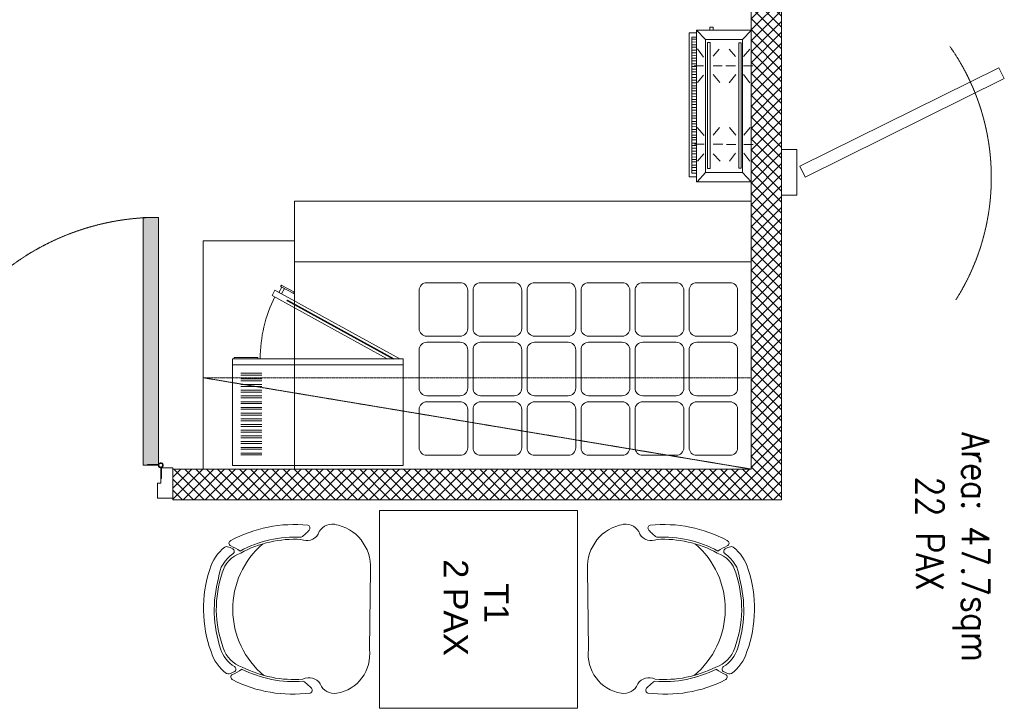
# Model space of a CAD drawing. Header units: millimetres. Extents: x 325 to 308333, y 120 to 24406.
# Tile 17 of 21: x 295666 to 298901, y 19109 to 21370. Entities that reach past the tile are written whole.
import ezdxf

# ---------------------------------------------------------------- set-up
doc = ezdxf.new("R2010")
doc.units = ezdxf.units.MM
doc.header["$LTSCALE"] = 2.5
for name, pattern in [('DASHDOT2', [0.5, 0.25, -0.125, 0, -0.125]), ('HIDDEN2', [4.7625, 3.175, -1.5875]), ('HIDDEN2 IDS', [1.666875, 1.11125, -0.555625]), ('HIDDENX2', [19.05, 12.7, -6.35])]:
    doc.linetypes.add(name, pattern=pattern)
for name, color, linetype, lineweight in [('ELEVATION 1', 143, 'Continuous', 18), ('FURNITURES', 30, 'Continuous', 15), ('HATCH LIGHT', 250, 'Continuous', 0), ('HATCH MEDIUM', 251, 'Continuous', 5), ('K Equipment', 30, 'Continuous', 9), ('ROOM TEXT', 7, 'Continuous', 5), ('TEXT', 40, 'Continuous', 0)]:
    doc.layers.add(name, color=color, linetype=linetype, lineweight=lineweight)
doc.styles.add('MTEXT', font='romans.shx', dxfattribs={"width": 0.85})
doc.styles.add('RG_3F_TITLE BLOCK_A1$0$A1 TBLOCK LBV$0$Style-arial', font='arial.ttf')

# ---------------------------------------------------------------- blocks, each defined once
blk = doc.blocks.new('04P-CH~1')
at = {"layer": 'FURNITURES'}
blk.add_line((-0.6031, 0.6002), (-0.3259, 0.597), dxfattribs=at)
for centre, radius, start, end in [((-0.6123, 0.4516), 0.1489, 86.4583, 170.8444), ((-0.3081, 0.4618), 0.1363, 9.1324, 97.5079), ((-0.2234, 0.474), 0.0508, 290.5941, 10.752), ((-0.7092, 0.4672), 0.0508, 170.8444, 251.0023), ((-0.7491, 0.3792), 0.0464, 334.7034, 59.6721), ((-0.181, 0.3871), 0.0464, 121.9243, 206.893), ((-0.3026, 0.3344), 0.456, 173.9296, 208.6243), ((-0.7462, 0.3807), 0.01, 46.5664, 168.9611), ((-0.9103, 0.2073), 0.2488, 38.0132, 46.5664), ((-0.6261, 0.3299), 0.456, 332.972, 7.6668), ((-0.0151, 0.2198), 0.2488, 135.03, 143.5831), ((-0.184, 0.3885), 0.01, 12.6352, 135.03), ((-0.3125, 0.3391), 0.4025, 176.9457, 208.3688), ((-0.3123, 0.339), 0.3954, 177.0537, 208.5232), ((-0.6165, 0.3348), 0.3954, 333.0732, 4.5427), ((-0.6164, 0.3348), 0.4025, 333.2275, 4.6507), ((-0.465, 0.421), 0.2985, 220.6848, 320.3883), ((-0.5509, 0.0634), 0.1433, 143.887, 158.5326), ((-0.5651, 0.1825), 0.1, 198.8658, 254.7715), ((-0.3595, 0.1854), 0.1, 286.8249, 342.7306), ((-0.3704, 0.0659), 0.1433, 23.0638, 37.7094), ((-0.6935, 0.1195), 0.01, 200.826, 338.5326), ((-0.6722, 0.1012), 0.01, 162.6985, 217.1873), ((-0.5509, 0.0634), 0.1371, 154.5721, 162.6985), ((-0.6657, 0.118), 0.01, 32.6756, 154.5721), ((-0.5651, 0.1825), 0.1095, 212.6756, 265.1902), ((-0.3595, 0.1854), 0.1095, 286.8249, 328.9208), ((-0.2571, 0.1237), 0.01, 27.0243, 148.9208), ((-0.3704, 0.0659), 0.1371, 18.8979, 27.0243), ((-0.2501, 0.1071), 0.01, 324.409, 18.8979), ((-0.2294, 0.126), 0.01, 203.0638, 340.7704), ((-0.5651, 0.1825), 0.1445, 217.1873, 254.7715), ((-0.4661, 0.4573), 0.3918, 251.3562, 290.2402), ((-0.5751, 0.0635), 0.01, 75.1708, 85.1902), ((-0.4624, 0.4792), 0.4208, 254.8305, 288.6631), ((-0.3595, 0.1854), 0.1445, 286.8249, 324.409), ((-0.4661, 0.456), 0.435, 251.649, 289.9474)]:
    blk.add_arc(centre, radius, start, end, dxfattribs=at)
blk = doc.blocks.new('*U74')
h = blk.add_hatch(color=252)
h.paths.add_polyline_path([(-0.0025, 0.0153, 0.724863), (-0.0025, 0), (-0.0025, -0.036), (-0.0005, -0.036), (-0.0005, -0.0004, 1.209796)])
h.paths.add_polyline_path([(-0.006, 0.0076, -1), (0.006, 0.0076, -1)], flags=16)
blk.add_hatch(color=252).paths.add_polyline_path([(0.0076, 0.0101, -0.06361), (0.008, 0.0081), (0.0436, 0.0081), (0.0436, 0.0101)])
blk.add_lwpolyline([(-0.0025, 0.0153, 0.723917), (-0.0025, 0), (-0.0025, -0.036), (-0.0005, -0.036), (-0.0005, -0.0004, 1.209796), (-0.0025, 0.0153)], format="xyb")
blk.add_lwpolyline([(0.008, 0.0081), (0.0436, 0.0081), (0.0436, 0.0101), (0.0076, 0.0101)])
blk.add_circle((0, 0.0076), 0.00604)
blk = doc.blocks.new('*U102')
h = blk.add_hatch(color=7)
h.dxf.hatch_style = 1
h.paths.add_polyline_path([(47.5, -8.5), (47.5, -822), (97.5, -822), (97.5, -8.5)])
for points in [[(50, 51), (50, 100), (0, 100), (0, 0), (39, 0), (39, 51), (50, 51)], [(850, 51), (850, 100), (900, 100), (900, 0), (861, 0), (861, 51), (850, 51)]]:
    blk.add_lwpolyline(points)
blk.add_lwpolyline([(47.5, -8.5), (47.5, -822), (97.5, -822), (97.5, -8.5)], close=True)
at = {"color": 8, "linetype": 'HIDDEN2 IDS', "ltscale": 0.5}
blk.add_arc((47.5, -8.5), 813.5, 270.0015, 0.5307, dxfattribs=at)
at = {"xscale": -1000, "yscale": 1000, "zscale": 1000, "rotation": 180}
blk.add_blockref('*U74', (39.5, -0.4), dxfattribs=at)
blk = doc.blocks.new('kjdfhjakld')
for points in [[(212.7, 83.3), (212.7, 106.6), (-261.8, 106.6), (-261.8, 83.3)], [(-261.8, 83.3), (-261.8, 106.6), (212.7, 106.6), (212.7, 83.3)], [(-241.7, 83.2), (-241.6, 97.6), (-241.6, 97.6)], [(-231.3, 85.5), (-231.2, 97.5), (-231.2, 97.5)], [(-223.3, 85.4), (-223.2, 97.5), (-223.2, 97.5)], [(-212.8, 85.3), (-212.7, 97.4), (-212.7, 97.4)], [(-140.6, 84.7), (-140.5, 99.2), (-140.5, 99.2)], [(-132.6, 84.7), (-132.4, 99.1), (-132.4, 99.1)], [(-124.5, 84.6), (-124.4, 99), (-124.4, 99)], [(-114.1, 84.5), (-114, 98.9), (-114, 98.9)], [(-106.1, 84.4), (-106, 98.9), (-106, 98.9)], [(-95.7, 84.3), (-95.5, 98.8), (-95.5, 98.8)], [(-87.6, 84.3), (-87.5, 98.7), (-87.5, 98.7)], [(-79.6, 84.2), (-79.5, 98.7), (-79.5, 98.7)], [(-69.2, 84.1), (-69, 98.6), (-69, 98.6)], [(-61.1, 84), (-61, 98.5), (-61, 98.5)], [(-50.7, 84), (-52.2, 98.4), (-52.2, 98.4)], [(-42.7, 83.9), (-42.6, 98.3), (-42.6, 98.3)], [(-33.9, 83.8), (-33.7, 98.3), (-33.7, 98.3)], [(-23.4, 83.7), (-23.3, 98.2), (-23.3, 98.2)], [(-15.4, 83.7), (-15.3, 98.1), (-15.3, 98.1)], [(-7.4, 83.6), (-7.3, 98), (-7.3, 98)], [(3.1, 83.5), (3.2, 98), (3.2, 98)], [(11.1, 83.4), (11.2, 97.9), (11.2, 97.9)], [(21.5, 83.3), (21.6, 97.8), (21.6, 97.8)], [(29.5, 83.3), (29.7, 97.7), (29.7, 97.7)], [(37.6, 83.2), (37.7, 97.7), (37.7, 97.7)], [(48, 83.1), (48.1, 97.6), (48.1, 97.6)], [(56, 83.1), (56.1, 97.5), (56.1, 97.5)], [(64.9, 83), (65, 97.4), (65, 97.4)], [(165.2, 83.7), (165.3, 98.2), (165.3, 98.2)], [(173.2, 83.7), (173.3, 98.1), (173.3, 98.1)], [(182, 83.6), (182.2, 98), (182.2, 98)], [(191.7, 83.5), (191.8, 98), (191.8, 98)], [(-247.4, 52.9), (-278.2, 80.9), (-278.2, 80.9)], [(-186, 58.2), (-210, 79.1), (-210, 79.1)], [(-204.8, 85.3), (-204.7, 97.3), (-204.7, 97.3)], [(-196.8, 85.2), (-196.7, 97.2), (-196.7, 97.2)], [(-186.3, 85.1), (-186.2, 97.1), (-186.2, 97.1)], [(-177.5, 85), (-177.4, 97.1), (-177.4, 97.1)], [(-167.9, 85), (-167.8, 97), (-167.8, 97)], [(-159.1, 84.9), (-159, 96.9), (-159, 96.9)], [(-154.7, 58.1), (-154.6, 89.4), (-154.6, 89.4)], [(-151, 84.8), (-150.9, 96.8), (-150.9, 96.8)], [(-125.8, 58), (-99.3, 80.4), (-99.3, 80.4)], [(73.2, 59.7), (48.4, 79.9), (48.4, 79.9)], [(74.5, 84.5), (74.6, 97.3), (74.6, 97.3)], [(83.3, 84.4), (83.4, 97.3), (83.4, 97.3)], [(93, 84.4), (93.1, 97.2), (93.1, 97.2)], [(101.8, 84.3), (101.9, 97.1), (101.9, 97.1)], [(103.7, 59.6), (103.8, 90.1), (103.8, 90.1)], [(109.8, 84.2), (109.9, 97), (109.9, 97)], [(120.2, 84.1), (120.4, 97), (120.4, 97)], [(128.3, 84.1), (128.4, 96.9), (128.4, 96.9)], [(132.6, 59.5), (159.2, 79.5), (159.2, 79.5)], [(138.7, 84), (136.4, 96.8), (136.4, 96.8)], [(146.7, 83.9), (146.8, 96.7), (146.8, 96.7)], [(154.8, 83.8), (154.9, 96.7), (154.9, 96.7)], [(190.4, 52.9), (221, 83.3), (221, 83.3)], [(220.8, 28), (231.2, 27.9), (231.3, 38.4), (220.8, 38.4)], [(-186.1, 27.7), (-210.3, 5.3), (-210.3, 5.3)], [(-154.8, 27.6), (-154.9, -3.7), (-154.9, -3.7)], [(-124.3, 27.5), (-99.5, 6.5), (-99.5, 6.5)], [(75.5, 28.4), (48.2, 6), (48.2, 6)], [(103.6, 28.3), (103.5, -2.2), (103.5, -2.2)], [(134.9, 28.2), (158.9, 8.1), (158.9, 8.1)], [(-183.9, -46.2), (-210.4, -26), (-210.4, -26)], [(-155.1, -46.3), (-155, -15.8), (-155, -15.8)], [(-124.6, -46.4), (-99.6, -26.4), (-99.6, -26.4)], [(75.3, -47), (48.1, -24.5), (48.1, -24.5)], [(103.4, -45.5), (103.5, -14.2), (103.5, -14.2)], [(134.7, -45.6), (158.8, -24.8), (158.8, -24.8)], [(-247.4, -69.3), (-278.8, -97.2), (-278.8, -97.2)], [(-184, -73.5), (-210.6, -93.4), (-210.6, -93.4)], [(-155.1, -73.6), (-155.2, -104.1), (-155.2, -104.1)], [(-124.6, -73.7), (-99.8, -93.8), (-99.8, -93.8)], [(75.2, -71.9), (47.9, -92.7), (47.9, -92.7)], [(103.3, -72), (103.2, -103.3), (103.2, -103.3)], [(134.6, -72.1), (158.6, -93), (158.6, -93)], [(190.4, -69.3), (220.4, -97.2), (220.4, -97.2)]]:
    blk.add_lwpolyline(points)
for points in [[(198.2, 97.9), (-249.8, 97.9), (-249.8, 83.3), (198.2, 83.2)], [(221, 83.3), (-278.8, 83.3), (-278.8, -97.2), (221, -97.2)], [(190.4, 52.9), (190.4, -69.3), (-247.4, -69.3), (-247.4, 52.9)], [(-247.4, -69.3), (190.4, -69.3), (190.4, 52.9), (-247.4, 52.9)], [(179.9, 46.6), (-235, 46.6), (-235, 38.3), (179.9, 38.3)], [(-235, 38.3), (179.9, 38.3), (179.9, 46.6), (-235, 46.6)], [(179.6, -56.2), (-233, -56.2), (-233, -64.5), (179.6, -64.5)], [(-233, -64.5), (179.6, -64.5), (179.6, -56.2), (-233, -56.2)]]:
    blk.add_lwpolyline(points, close=True)
blk = doc.blocks.new('existingdisplay01')
for points in [[(-1500, 680), (0, 680), (0, 880), (-1500, 880)], [(-1500, 680), (-1500, 0), (0, 0), (0, 680)]]:
    blk.add_lwpolyline(points, close=True)
for points in [[(-1065.5, 436.5, -0.414214), (-1090.5, 461.5), (-1090.5, 587.1, -0.414214), (-1065.5, 612.1), (-955.8, 612.1, -0.414214), (-930.8, 587.1), (-930.8, 461.5, -0.414214), (-955.8, 436.5), (-1065.5, 436.5)], [(-1065.5, 240.9, -0.414214), (-1090.5, 265.9), (-1090.5, 391.5, -0.414214), (-1065.5, 416.5), (-955.8, 416.5, -0.414214), (-930.8, 391.5), (-930.8, 265.9, -0.414214), (-955.8, 240.9), (-1065.5, 240.9)], [(-1065.5, 45.3, -0.414214), (-1090.5, 70.3), (-1090.5, 195.9, -0.414214), (-1065.5, 220.9), (-955.8, 220.9, -0.414214), (-930.8, 195.9), (-930.8, 70.3, -0.414214), (-955.8, 45.3), (-1065.5, 45.3)]]:
    blk.add_lwpolyline(points, format="xyb")
for points in [[(-913.6, 461.5), (-913.6, 587.1, -0.414214), (-888.6, 612.1), (-778.3, 612.1, -0.414214), (-753.3, 587.1), (-753.3, 461.5, -0.414214), (-778.3, 436.5), (-888.6, 436.5, -0.414214)], [(-736.1, 461.5), (-736.1, 587.1, -0.414214), (-711.1, 612.1), (-600.8, 612.1, -0.414214), (-575.8, 587.1), (-575.8, 461.5, -0.414214), (-600.8, 436.5), (-711.1, 436.5, -0.414214)], [(-398.3, 461.5), (-398.3, 587.1, 0.414214), (-423.3, 612.1), (-533.6, 612.1, 0.414214), (-558.6, 587.1), (-558.6, 461.5, 0.414214), (-533.6, 436.5), (-423.3, 436.5, 0.414214)], [(-220.8, 461.5), (-220.8, 587.1, 0.414214), (-245.8, 612.1), (-356.1, 612.1, 0.414214), (-381.1, 587.1), (-381.1, 461.5, 0.414214), (-356.1, 436.5), (-245.8, 436.5, 0.414214)], [(-44, 461.5), (-44, 587.1, 0.414214), (-69, 612.1), (-178.6, 612.1, 0.414214), (-203.6, 587.1), (-203.6, 461.5, 0.414214), (-178.6, 436.5), (-69, 436.5, 0.414214)], [(-913.6, 265.9), (-913.6, 391.5, -0.414214), (-888.6, 416.5), (-778.3, 416.5, -0.414214), (-753.3, 391.5), (-753.3, 265.9, -0.414214), (-778.3, 240.9), (-888.6, 240.9, -0.414214)], [(-736.1, 265.9), (-736.1, 391.5, -0.414214), (-711.1, 416.5), (-600.8, 416.5, -0.414214), (-575.8, 391.5), (-575.8, 265.9, -0.414214), (-600.8, 240.9), (-711.1, 240.9, -0.414214)], [(-398.3, 265.9), (-398.3, 391.5, 0.414214), (-423.3, 416.5), (-533.6, 416.5, 0.414214), (-558.6, 391.5), (-558.6, 265.9, 0.414214), (-533.6, 240.9), (-423.3, 240.9, 0.414214)], [(-220.8, 265.9), (-220.8, 391.5, 0.414214), (-245.8, 416.5), (-356.1, 416.5, 0.414214), (-381.1, 391.5), (-381.1, 265.9, 0.414214), (-356.1, 240.9), (-245.8, 240.9, 0.414214)], [(-44, 265.9), (-44, 391.5, 0.414214), (-69, 416.5), (-178.6, 416.5, 0.414214), (-203.6, 391.5), (-203.6, 265.9, 0.414214), (-178.6, 240.9), (-69, 240.9, 0.414214)], [(-913.6, 70.3), (-913.6, 195.9, -0.414214), (-888.6, 220.9), (-778.3, 220.9, -0.414214), (-753.3, 195.9), (-753.3, 70.3, -0.414214), (-778.3, 45.3), (-888.6, 45.3, -0.414214)], [(-736.1, 70.3), (-736.1, 195.9, -0.414214), (-711.1, 220.9), (-600.8, 220.9, -0.414214), (-575.8, 195.9), (-575.8, 70.3, -0.414214), (-600.8, 45.3), (-711.1, 45.3, -0.414214)], [(-398.3, 70.3), (-398.3, 195.9, 0.414214), (-423.3, 220.9), (-533.6, 220.9, 0.414214), (-558.6, 195.9), (-558.6, 70.3, 0.414214), (-533.6, 45.3), (-423.3, 45.3, 0.414214)], [(-220.8, 70.3), (-220.8, 195.9, 0.414214), (-245.8, 220.9), (-356.1, 220.9, 0.414214), (-381.1, 195.9), (-381.1, 70.3, 0.414214), (-356.1, 45.3), (-245.8, 45.3, 0.414214)], [(-44, 70.3), (-44, 195.9, 0.414214), (-69, 220.9), (-178.6, 220.9, 0.414214), (-203.6, 195.9), (-203.6, 70.3, 0.414214), (-178.6, 45.3), (-69, 45.3, 0.414214)]]:
    blk.add_lwpolyline(points, format="xyb", close=True)
blk = doc.blocks.new('SAA311A')
for p, q in [((8868, -106.88), (8874.92, -106.88)), ((8868, -107.5), (8874.92, -107.5)), ((8868, -108.75), (8874.92, -108.75)), ((8868, -109.37), (8874.92, -109.37)), ((8868, -110.62), (8874.92, -110.62)), ((8868, -111.25), (8874.92, -111.25)), ((8868, -112.5), (8874.92, -112.5)), ((8868, -113.12), (8874.92, -113.12)), ((8868, -114.38), (8874.92, -114.38)), ((8868, -115), (8874.92, -115)), ((8868, -116.25), (8874.92, -116.25)), ((8868, -116.87), (8874.92, -116.87)), ((8868, -118.12), (8874.92, -118.12)), ((8868, -118.75), (8874.92, -118.75)), ((8868, -120), (8874.92, -120)), ((8868, -120.62), (8874.92, -120.62)), ((8868, -121.88), (8874.92, -121.88)), ((8868, -122.5), (8874.92, -122.5)), ((8868, -123.75), (8874.92, -123.75)), ((8868, -124.37), (8874.92, -124.37)), ((8868, -125.62), (8874.92, -125.62)), ((8868, -126.25), (8874.92, -126.25)), ((8868, -127.5), (8874.92, -127.5)), ((8868, -128.12), (8874.92, -128.12)), ((8868, -129.38), (8874.92, -129.38)), ((8868, -130), (8874.92, -130)), ((8868, -131.25), (8874.92, -131.25)), ((8868, -131.87), (8874.92, -131.87)), ((8868, -133.12), (8874.92, -133.12)), ((8868, -133.75), (8874.92, -133.75)), ((8822.72, -138.42), (8863.74, -160.99)), ((8826.85, -138.42), (8864.7, -159.24)), ((8863.74, -160.99), (8864.7, -159.24))]:
    blk.add_line(p, q)
for points in [[(8877.66, -138.42), (8821.66, -138.42), (8821.66, -103.42), (8877.66, -103.42)], [(8877.66, -138.42), (8821.66, -138.42), (8821.66, -136.43), (8877.66, -136.43)], [(8862.43, -160.27), (8861.47, -162.01), (8860.6, -161.53), (8861.56, -159.79)]]:
    blk.add_lwpolyline(points, close=True)
at = {"const_width": 0.498}
blk.add_lwpolyline([(8859.86, -157.71), (8824.79, -138.42)], dxfattribs=at)
blk.add_lwpolyline([(8869.4, -138.42), (8869.4, -138.92), (8877.12, -138.92), (8877.12, -138.42)])
blk.add_lwpolyline([(8861.79, -162.47), (8861.79, -162.47, -0.414214), (8861.45, -162.57), (8857.53, -160.41, -0.414214), (8857.43, -160.07), (8857.43, -160.07, -0.414214), (8857.77, -159.97), (8861.69, -162.13, -0.414214)], format="xyb", close=True)
blk.add_arc((8822.72, -138.42), 45.86, 333.619, 0)

msp = doc.modelspace()

# ---------------------------------------------------------------- hatches: boundary and pattern name
at = {"layer": 'HATCH LIGHT'}
h = msp.add_hatch(dxfattribs=at)
h.set_pattern_fill('ANSI37', color=256, scale=8, angle=-90)
h.set_pattern_definition([(315, (294819.34, 21966.233), (17.96051, 17.96051), []), (45, (294819.34, 21966.233), (-17.96051, 17.96051), [])])
h.paths.add_polyline_path([(295269.3, 19794.4), (295269.3, 19894.4), (293269.3, 19894.4), (293269.3, 19794.4)])
h.paths.add_polyline_path([(293334.3, 19894.4), (293334.3, 20944.4), (293269.3, 20943.7), (293269.3, 19894.4)])
h.paths.add_polyline_path([(294268.1, 20944.4), (294268.1, 21044.4), (294157.5, 21044.4), (294154.3, 21044.4), (293334.3, 21044.4), (293334.3, 22394.4), (294804.3, 22394.4), (294804.3, 21694.4), (294804.3, 21586.1), (294804.3, 21494.4), (294904.3, 21494.4), (294904.3, 22394.4), (298069.3, 22394.4), (298069.3, 22459.4), (293269.3, 22459.4), (293269.3, 20943.7), (293334.3, 20944.4)])
h.paths.add_polyline_path([(298069.3, 22059.4), (298069.3, 22058.6), (298069.3, 19894.4), (296469.3, 19894.4), (296169.3, 19894.4), (296169.3, 19794.4), (298169.3, 19794.4), (298169.3, 22059.4)])

# ---------------------------------------------------------------- linework, layer by layer
at = {"layer": 'ELEVATION 1'}
for p, q in [((298069.3, 22394.4), (298069.3, 19894.4)), ((298169.3, 22059.4), (298169.3, 19794.4)), ((296169.3, 19794.4), (296169.3, 19894.4)), ((298069.3, 19894.4), (296169.3, 19894.4)), ((298169.3, 19794.4), (296169.3, 19794.4))]:
    msp.add_line(p, q, dxfattribs=at)
at = {"layer": 'FURNITURES'}
for p, q in [((298219.3, 20944.4), (298169.3, 20944.4)), ((298219.3, 20794.4), (298219.3, 20944.4)), ((298169.3, 20794.4), (298219.3, 20794.4))]:
    msp.add_line(p, q, dxfattribs=at)
at = {"layer": 'FURNITURES', "ltscale": 1.5}
msp.add_lwpolyline([(298246.9, 20853.7), (298901.4, 21177.1), (298883.8, 21212.7), (298229.3, 20889.3)], close=True, dxfattribs=at)
at = {"layer": 'FURNITURES'}
for points in [[(296569.3, 20644.8), (296569.3, 19894.8), (296269.3, 19894.8), (296269.3, 20644.8)], [(296848.8, 19109.4), (297498.8, 19109.4), (297498.8, 19759.4), (296848.8, 19759.4)]]:
    msp.add_lwpolyline(points, close=True, dxfattribs=at)
at = {"layer": 'HATCH MEDIUM', "linetype": 'HIDDEN2', "ltscale": 0.15}
msp.add_arc((298108.7, 20851.9), 750, 327.6108, 35.0699, dxfattribs=at)
at = {"layer": 'K Equipment', "color": 252, "linetype": 'DASHDOT2', "lineweight": 5, "ltscale": 2}
msp.add_line((298069.3, 19894.8), (296269.3, 20194.8), dxfattribs=at)
msp.add_lwpolyline([(298069.3, 20194.8), (296269.3, 20194.8), (296269.3, 19894.8), (298069.3, 19894.8)], close=True, dxfattribs=at)

# ---------------------------------------------------------------- block references
at = {"layer": 'FURNITURES', "yscale": 946.5666576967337, "zscale": 946.5666576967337}
for p, xscale, rotation in [((296250.3, 18994.7), 946.5666576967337, 270), ((298100.5, 18994.7), -946.5666576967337, 90)]:
    msp.add_blockref('04P-CH~1', p, dxfattribs=dict(at, xscale=xscale, rotation=rotation))
at = {"layer": 'HATCH LIGHT', "linetype": 'HIDDENX2', "xscale": 0.99679135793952, "yscale": 0.99679135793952, "zscale": 0.99679135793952, "rotation": 89.99999999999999}
msp.add_blockref('kjdfhjakld', (297972.6, 21115.6), dxfattribs=at)
at = {"layer": 'HATCH MEDIUM', "extrusion": (0, 0, -1), "xscale": -1, "zscale": -1, "rotation": 179.9997079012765}
msp.add_blockref('*U102', (-296169.3, 19899.4), dxfattribs=at)
at = {"layer": 'K Equipment'}
msp.add_blockref('existingdisplay01', (298069.3, 19894.8), dxfattribs=at)
at = {"layer": 'K Equipment', "linetype": 'DASHDOT2', "lineweight": 5, "ltscale": 2, "xscale": 10, "yscale": 10, "zscale": 10, "rotation": 180}
msp.add_blockref('SAA311A', (385142.4, 18872.4), dxfattribs=at)

# ---------------------------------------------------------------- texts
at = {"layer": 'ROOM TEXT', "insert": (298611.5, 20126.9, 0.2), "char_height": 90, "attachment_point": 7, "rotation": 270, "style": 'MTEXT'}
msp.add_mtext_dynamic_manual_height_columns('\\A1;{\\W1.805964; }Area: 47.7sqm\\P{\\W4.153583; }22 PAX', width=1162.931, gutter_width=1.8, heights=[0], dxfattribs=at)
at = {"layer": 'TEXT', "insert": (297273.1, 19707.6), "char_height": 80, "width": 503.309, "attachment_point": 1, "rotation": 270, "style": 'RG_3F_TITLE BLOCK_A1$0$A1 TBLOCK LBV$0$Style-arial'}
msp.add_mtext('{\\W6.046689; }T{\\fArial|b0|i0|c178|p39;1\\P{\\W2.514176; } 2} PAX', dxfattribs=at)

doc.saveas('drawing.dxf')
